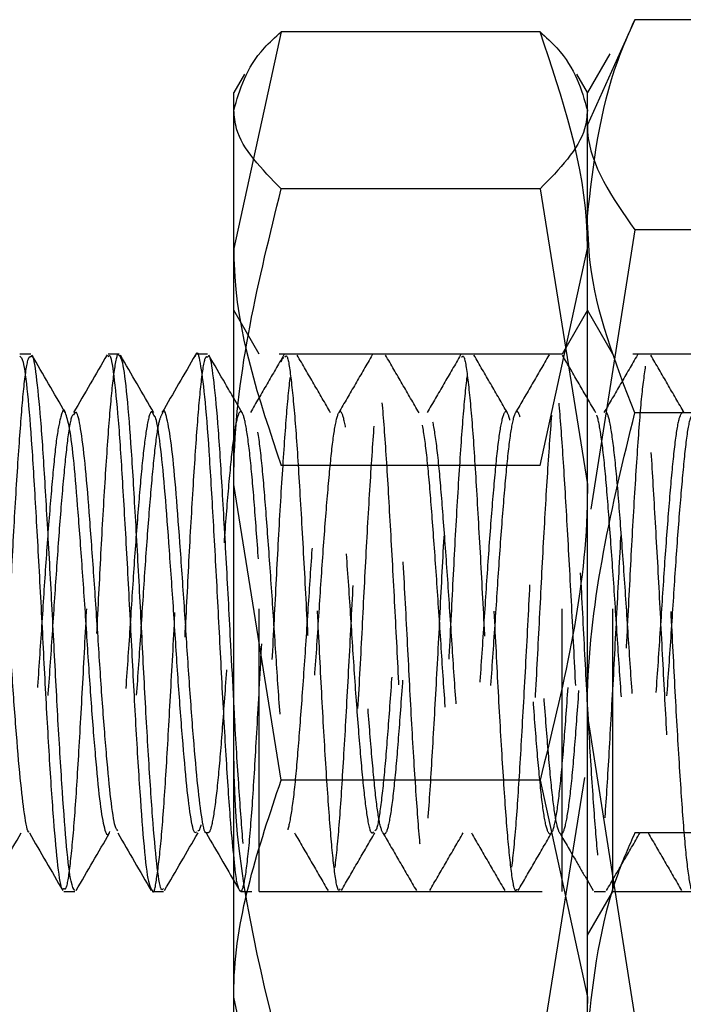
# Model space of a CAD drawing. Header units: inches. Extents: x 1772 to 2706, y -534 to -52.
# Tile 129 of 256: x 1873.303 to 1873.537, y -441.461 to -441.113. Entities that reach past the tile are written whole.
import ezdxf

# ---------------------------------------------------------------- set-up
doc = ezdxf.new("R2010")
doc.units = ezdxf.units.IN
doc.header["$LTSCALE"] = 0.5
doc.header["$MEASUREMENT"] = 0
doc.linetypes.add('HIDDEN', pattern=[0.225, 0.15, -0.075])
doc.layers.add('SID-M-H', color=4, linetype='HIDDEN')
doc.layers.add('SID-M-S', color=105, linetype='Continuous')

msp = doc.modelspace()

# ---------------------------------------------------------------- linework, layer by layer
at = {"layer": 'SID-M-H'}
for p, q in [((1873.39515, -441.117), (1873.37841, -441.1937)), ((1873.51402, -441.12636), (1873.50341, -441.1499)), ((1873.50341, -441.14194), (1873.50341, -441.13852)), ((1873.50341, -441.18225), (1873.50341, -441.14481)), ((1873.52015, -441.18705), (1873.50341, -441.29368)), ((1873.61166, -441.18705), (1873.52015, -441.18705)), ((1873.48666, -441.2704), (1873.50341, -441.1937)), ((1873.38736, -441.23102), (1873.37841, -441.21552)), ((1873.50341, -441.21552), (1873.49446, -441.23102)), ((1873.51236, -441.23102), (1873.50341, -441.21552)), ((1873.38736, -441.42102), (1873.38736, -441.23102)), ((1873.49446, -441.23102), (1873.38736, -441.23102)), ((1873.49446, -441.42102), (1873.49446, -441.23102)), ((1873.51236, -441.42102), (1873.51236, -441.23102)), ((1873.61946, -441.23102), (1873.51236, -441.23102)), ((1873.38138, -441.25176), (1873.37841, -441.24663)), ((1873.48666, -441.2704), (1873.39515, -441.2704)), ((1873.48666, -441.47942), (1873.50341, -441.37491)), ((1873.52173, -441.40031), (1873.52015, -441.40031)), ((1873.58441, -441.40031), (1873.52193, -441.40031)), ((1873.38004, -441.42001), (1873.38046, -441.42073)), ((1873.38084, -441.42102), (1873.38476, -441.42102)), ((1873.38736, -441.42102), (1873.49446, -441.42102)), ((1873.50341, -441.43652), (1873.51236, -441.42102)), ((1873.50584, -441.42102), (1873.50975, -441.42102)), ((1873.51236, -441.42102), (1873.61946, -441.42102))]:
    msp.add_line(p, q, dxfattribs=at)
for points, knots in [([(1873.50341, -441.1937), (1873.50339, -441.19189), (1873.50315, -441.16599), (1873.49461, -441.1406), (1873.48666, -441.117)], [0, 0, 0, 0, 0.070198, 1, 1, 1, 1]), ([(1873.50341, -441.1499), (1873.50342, -441.15079), (1873.50366, -441.16333), (1873.51221, -441.17562), (1873.52015, -441.18705)], [0, 0, 0, 0, 0.070198, 1, 1, 1, 1]), ([(1873.37841, -441.1937), (1873.37842, -441.19552), (1873.37866, -441.22142), (1873.38721, -441.2468), (1873.39515, -441.2704)], [0, 0, 0, 0, 0.070198, 1, 1, 1, 1]), ([(1873.33788, -441.23153), (1873.33781, -441.23137), (1873.33725, -441.22997), (1873.33609, -441.2359), (1873.3346, -441.2495), (1873.33309, -441.27107), (1873.3315, -441.29752), (1873.33006, -441.32677), (1873.32847, -441.35584), (1873.32695, -441.38223), (1873.32547, -441.40314), (1873.32397, -441.41684), (1873.32308, -441.41905), (1873.32268, -441.42002)], [0, 0, 0, 0, 0.0135796, 0.1150628, 0.215037, 0.315287, 0.4166875, 0.5158764, 0.6172224, 0.7176102, 0.817453, 0.9189678, 1, 1, 1, 1]), ([(1873.541, -441.42032), (1873.5409, -441.42053), (1873.54031, -441.42185), (1873.53911, -441.41551), (1873.53764, -441.40132), (1873.53611, -441.37937), (1873.53453, -441.35265), (1873.53309, -441.32333), (1873.53149, -441.29435), (1873.52999, -441.26833), (1873.52849, -441.24742), (1873.52688, -441.23495), (1873.52593, -441.22965), (1873.5254, -441.23112), (1873.52539, -441.23117)], [0, 0, 0, 0, 0.019637, 0.1183848, 0.2154171, 0.3131336, 0.4116648, 0.508141, 0.6067916, 0.7042065, 0.8015261, 0.9002047, 0.9966924, 1, 1, 1, 1]), ([(1873.30663, -441.23201), (1873.30629, -441.23201), (1873.30544, -441.23199), (1873.30402, -441.24214), (1873.30259, -441.26012), (1873.30099, -441.28453), (1873.29949, -441.31281), (1873.29799, -441.34235), (1873.29639, -441.37023), (1873.29495, -441.39425), (1873.29336, -441.41118), (1873.2922, -441.41992), (1873.29156, -441.4198), (1873.29142, -441.41978)], [0, 0, 0, 0, 0.067203, 0.168453, 0.267634, 0.369064, 0.469122, 0.569239, 0.670652, 0.769826, 0.871102, 0.971566, 1, 1, 1, 1]), ([(1873.31834, -441.41994), (1873.31862, -441.42009), (1873.31941, -441.4205), (1873.32071, -441.41135), (1873.3223, -441.3942), (1873.32373, -441.37024), (1873.32533, -441.34234), (1873.32683, -441.31281), (1873.32833, -441.28454), (1873.32993, -441.26009), (1873.33137, -441.24226), (1873.33265, -441.23263), (1873.33337, -441.23245), (1873.33357, -441.2324)], [0, 0, 0, 0, 0.056441, 0.156701, 0.257771, 0.356743, 0.45795, 0.557864, 0.657718, 0.758943, 0.857922, 0.958966, 1, 1, 1, 1]), ([(1873.3496, -441.42062), (1873.34965, -441.42075), (1873.35022, -441.42219), (1873.3512, -441.41654), (1873.35282, -441.40346), (1873.3543, -441.38215), (1873.35582, -441.35586), (1873.35741, -441.32676), (1873.35884, -441.29754), (1873.36044, -441.271), (1873.36195, -441.24978), (1873.36338, -441.23545), (1873.36437, -441.23297), (1873.36483, -441.2318)], [0, 0, 0, 0, 0.009906, 0.108936, 0.210217, 0.309831, 0.409988, 0.511101, 0.610062, 0.711229, 0.811249, 0.910993, 1, 1, 1, 1]), ([(1873.36912, -441.23208), (1873.36882, -441.23199), (1873.368, -441.23174), (1873.36661, -441.24135), (1873.36517, -441.2589), (1873.36358, -441.28303), (1873.36207, -441.31115), (1873.36058, -441.34069), (1873.35898, -441.36873), (1873.35754, -441.39303), (1873.35596, -441.41044), (1873.35476, -441.41962), (1873.35409, -441.41967), (1873.35392, -441.41969)], [0, 0, 0, 0, 0.0614251, 0.1627677, 0.2619386, 0.3633092, 0.4635763, 0.5635003, 0.6649746, 0.7641879, 0.865372, 0.9660151, 1, 1, 1, 1]), ([(1873.416, -441.42007), (1873.41584, -441.42034), (1873.41519, -441.42146), (1873.41393, -441.41432), (1873.41248, -441.39915), (1873.41093, -441.37656), (1873.40936, -441.3494), (1873.40792, -441.31997), (1873.40631, -441.29122), (1873.40483, -441.26563), (1873.40331, -441.24569), (1873.40172, -441.23331), (1873.40028, -441.22956), (1873.39869, -441.23481), (1873.39718, -441.24863), (1873.39569, -441.26967), (1873.39409, -441.29592), (1873.39265, -441.32508), (1873.39106, -441.35425), (1873.38953, -441.38082), (1873.38806, -441.40229), (1873.38645, -441.41656), (1873.38501, -441.42242), (1873.38344, -441.41927), (1873.38189, -441.40741), (1873.38044, -441.38777), (1873.3792, -441.36886), (1873.37855, -441.35649), (1873.37841, -441.35373)], [0, 0, 0, 0, 0.012802, 0.053872, 0.094101, 0.134864, 0.175747, 0.215894, 0.25695, 0.297299, 0.337921, 0.378891, 0.419003, 0.460017, 0.500526, 0.540983, 0.582013, 0.622131, 0.663077, 0.703745, 0.744053, 0.785116, 0.825282, 0.866133, 0.906934, 0.947134, 0.988203, 1, 1, 1, 1]), ([(1873.37841, -441.40941), (1873.37851, -441.4105), (1873.37911, -441.41713), (1873.3803, -441.42147), (1873.38176, -441.42087), (1873.3833, -441.41079), (1873.38488, -441.39294), (1873.38632, -441.36876), (1873.38792, -441.34069), (1873.38941, -441.31115), (1873.39092, -441.28304), (1873.39252, -441.25886), (1873.39395, -441.24148), (1873.39521, -441.23233), (1873.3959, -441.23234), (1873.39607, -441.23234)], [0, 0, 0, 0, 0.017331, 0.104771, 0.190525, 0.277193, 0.364327, 0.449764, 0.537148, 0.623197, 0.709541, 0.796836, 0.882236, 0.969506, 1, 1, 1, 1]), ([(1873.39609, -441.23131), (1873.39411, -441.23472), (1873.39017, -441.24152), (1873.38622, -441.24832), (1873.38425, -441.25171)], [0, 0, 0, 0, 0.501297, 1, 1, 1, 1]), ([(1873.39647, -441.23208), (1873.39667, -441.23181), (1873.39737, -441.23085), (1873.39854, -441.23849), (1873.40015, -441.25415), (1873.40159, -441.27715), (1873.40317, -441.30451), (1873.40471, -441.33396), (1873.40617, -441.36268), (1873.40778, -441.38788), (1873.40923, -441.40738), (1873.41079, -441.41928), (1873.41235, -441.42241), (1873.4138, -441.41656), (1873.41541, -441.40229), (1873.41688, -441.38082), (1873.41841, -441.35425), (1873.41999, -441.32508), (1873.42143, -441.29592), (1873.42303, -441.26967), (1873.42453, -441.24863), (1873.42603, -441.23481), (1873.42763, -441.22956), (1873.42906, -441.23331), (1873.43065, -441.24569), (1873.43218, -441.26563), (1873.43365, -441.29121), (1873.43526, -441.31997), (1873.4367, -441.34939), (1873.43827, -441.37658), (1873.43982, -441.39904), (1873.44128, -441.41471), (1873.44289, -441.42205), (1873.44434, -441.42043), (1873.44589, -441.41001), (1873.44746, -441.39171), (1873.44891, -441.36724), (1873.45051, -441.33903), (1873.45199, -441.30949), (1873.45351, -441.28155), (1873.4551, -441.25765), (1873.45654, -441.24073), (1873.45777, -441.23203), (1873.45843, -441.23221), (1873.45858, -441.23224)], [0, 0, 0, 0, 0.009522, 0.033958, 0.058794, 0.083077, 0.107828, 0.132471, 0.156828, 0.181677, 0.206, 0.230686, 0.255403, 0.279706, 0.304551, 0.328939, 0.353545, 0.378319, 0.402593, 0.427418, 0.451896, 0.476406, 0.501222, 0.525491, 0.55028, 0.574858, 0.599271, 0.624112, 0.648403, 0.673139, 0.697803, 0.722143, 0.746992, 0.77133, 0.795997, 0.82073, 0.845023, 0.869864, 0.894274, 0.918856, 0.943643, 0.967913, 0.99273, 1, 1, 1, 1]), ([(1873.41263, -441.25176), (1873.41066, -441.24835), (1873.40671, -441.24156), (1873.40277, -441.23476), (1873.4008, -441.23137)], [0, 0, 0, 0, 0.500731, 1, 1, 1, 1]), ([(1873.42734, -441.23131), (1873.42536, -441.23472), (1873.42142, -441.24152), (1873.41747, -441.24832), (1873.4155, -441.25171)], [0, 0, 0, 0, 0.501233, 1, 1, 1, 1]), ([(1873.4785, -441.42018), (1873.47837, -441.42043), (1873.47775, -441.42166), (1873.47652, -441.41493), (1873.47506, -441.40025), (1873.47352, -441.37797), (1873.47194, -441.35103), (1873.4705, -441.32165), (1873.4689, -441.29278), (1873.46741, -441.26695), (1873.4659, -441.24663), (1873.4643, -441.23379), (1873.46287, -441.22953), (1873.46128, -441.23427), (1873.45976, -441.24764), (1873.45828, -441.26832), (1873.45667, -441.29433), (1873.45523, -441.32339), (1873.45366, -441.35265), (1873.45211, -441.37942), (1873.45065, -441.40124), (1873.44904, -441.41596), (1873.44759, -441.42232), (1873.44604, -441.4197), (1873.44447, -441.40828), (1873.44302, -441.38916), (1873.44142, -441.36423), (1873.43995, -441.33563), (1873.43841, -441.30616), (1873.43683, -441.27858), (1873.43539, -441.25538), (1873.43379, -441.23883), (1873.4323, -441.23042), (1873.43079, -441.23092), (1873.42919, -441.24032), (1873.42776, -441.25776), (1873.42617, -441.28152), (1873.42465, -441.30949), (1873.42317, -441.33903), (1873.42156, -441.36722), (1873.42012, -441.3918), (1873.41855, -441.40966), (1873.41731, -441.41932), (1873.41662, -441.41956), (1873.41642, -441.41962)], [0, 0, 0, 0, 0.006345, 0.031206, 0.055592, 0.08023, 0.105008, 0.129299, 0.154144, 0.178614, 0.20316, 0.227982, 0.252264, 0.277076, 0.301648, 0.326094, 0.350944, 0.375242, 0.400005, 0.424666, 0.449033, 0.473896, 0.498235, 0.522933, 0.547666, 0.57198, 0.596839, 0.621245, 0.645861, 0.670651, 0.694937, 0.719775, 0.744272, 0.768791, 0.793622, 0.817906, 0.842707, 0.867303, 0.891726, 0.916582, 0.940888, 0.965635, 0.990316, 1, 1, 1, 1]), ([(1873.44388, -441.25176), (1873.44191, -441.24835), (1873.43796, -441.24156), (1873.43402, -441.23476), (1873.43205, -441.23137)], [0, 0, 0, 0, 0.500673, 1, 1, 1, 1]), ([(1873.45859, -441.23131), (1873.45661, -441.23472), (1873.45267, -441.24152), (1873.44872, -441.24832), (1873.44675, -441.25171)], [0, 0, 0, 0, 0.5011686, 1, 1, 1, 1]), ([(1873.45897, -441.23212), (1873.45919, -441.23187), (1873.45992, -441.23106), (1873.46113, -441.23915), (1873.46274, -441.25529), (1873.46417, -441.27861), (1873.46576, -441.30615), (1873.46729, -441.33563), (1873.46876, -441.36423), (1873.47037, -441.38916), (1873.47181, -441.40828), (1873.47338, -441.4197), (1873.47493, -441.42232), (1873.47639, -441.41596), (1873.478, -441.40124), (1873.47946, -441.37942), (1873.481, -441.35265), (1873.48258, -441.32339), (1873.48402, -441.29433), (1873.48562, -441.26832), (1873.4871, -441.24764), (1873.48862, -441.23427), (1873.49021, -441.22953), (1873.49165, -441.23379), (1873.49324, -441.24663), (1873.49475, -441.26695), (1873.49624, -441.29278), (1873.49785, -441.32165), (1873.49928, -441.35102), (1873.50086, -441.378), (1873.5024, -441.40013), (1873.50387, -441.41536), (1873.50548, -441.4222), (1873.50692, -441.42007), (1873.50849, -441.40917), (1873.51005, -441.39046), (1873.51149, -441.36572), (1873.5131, -441.33736), (1873.51457, -441.30784), (1873.51611, -441.28004), (1873.51769, -441.25658), (1873.51912, -441.23956), (1873.52073, -441.23065), (1873.52222, -441.23066), (1873.52373, -441.23956), (1873.52532, -441.25654), (1873.52676, -441.28006), (1873.52835, -441.3078), (1873.52987, -441.33731), (1873.53135, -441.36575), (1873.53296, -441.39047), (1873.53439, -441.40895), (1873.53584, -441.41975), (1873.53672, -441.42003), (1873.5371, -441.42015)], [0, 0, 0, 0, 0.008656, 0.028118, 0.047852, 0.067147, 0.086843, 0.1064, 0.125791, 0.145541, 0.164858, 0.184509, 0.204131, 0.223468, 0.243222, 0.262581, 0.282174, 0.301848, 0.321152, 0.340896, 0.360318, 0.379841, 0.399553, 0.418845, 0.438566, 0.458068, 0.47751, 0.497249, 0.516548, 0.536233, 0.555808, 0.575183, 0.594935, 0.614262, 0.633899, 0.653535, 0.672862, 0.692614, 0.711988, 0.731564, 0.751249, 0.770549, 0.790288, 0.809729, 0.829231, 0.848952, 0.868244, 0.887957, 0.907479, 0.926901, 0.946645, 0.965949, 0.985623, 1, 1, 1, 1]), ([(1873.47513, -441.25176), (1873.47316, -441.24835), (1873.46921, -441.24156), (1873.46527, -441.23476), (1873.4633, -441.23137)], [0, 0, 0, 0, 0.5006144, 1, 1, 1, 1]), ([(1873.48984, -441.23131), (1873.48786, -441.23472), (1873.48392, -441.24152), (1873.47997, -441.24832), (1873.478, -441.25171)], [0, 0, 0, 0, 0.501105, 1, 1, 1, 1]), ([(1873.52388, -441.23523), (1873.52336, -441.23893), (1873.52234, -441.24629), (1873.52087, -441.26709), (1873.51926, -441.29272), (1873.51781, -441.32172), (1873.51625, -441.35103), (1873.51469, -441.37801), (1873.51324, -441.40018), (1873.51163, -441.41534), (1873.51017, -441.4222), (1873.50863, -441.42008), (1873.50705, -441.40914), (1873.50561, -441.39042), (1873.50401, -441.36576), (1873.50252, -441.3373), (1873.50101, -441.3078), (1873.49942, -441.28006), (1873.49798, -441.25654), (1873.49638, -441.23956), (1873.49487, -441.23066), (1873.49338, -441.23065), (1873.49178, -441.23956), (1873.49034, -441.25658), (1873.48876, -441.28004), (1873.48723, -441.30784), (1873.48576, -441.33737), (1873.48415, -441.3657), (1873.4827, -441.39055), (1873.48114, -441.40886), (1873.47986, -441.419), (1873.47914, -441.41945), (1873.47892, -441.41959)], [0, 0, 0, 0, 0.033985, 0.067679, 0.101999, 0.135567, 0.169714, 0.203811, 0.237413, 0.271739, 0.305381, 0.339427, 0.373614, 0.40716, 0.441468, 0.475219, 0.509142, 0.543397, 0.576921, 0.61119, 0.645079, 0.678862, 0.713163, 0.746699, 0.780906, 0.814923, 0.848589, 0.882912, 0.916497, 0.950619, 0.984742, 1, 1, 1, 1]), ([(1873.50638, -441.25176), (1873.50441, -441.24835), (1873.50046, -441.24156), (1873.49652, -441.23476), (1873.49455, -441.23137)], [0, 0, 0, 0, 0.500556, 1, 1, 1, 1]), ([(1873.52109, -441.23131), (1873.51911, -441.23472), (1873.51517, -441.24152), (1873.51122, -441.24832), (1873.50925, -441.25171)], [0, 0, 0, 0, 0.50104, 1, 1, 1, 1]), ([(1873.53763, -441.25176), (1873.53566, -441.24836), (1873.53171, -441.24156), (1873.52777, -441.23476), (1873.5258, -441.23137)], [0, 0, 0, 0, 0.500498, 1, 1, 1, 1]), ([(1873.31887, -441.25176), (1873.31886, -441.25175), (1873.31836, -441.2498), (1873.31733, -441.25225), (1873.31574, -441.25975), (1873.31431, -441.27429), (1873.31271, -441.29338), (1873.31121, -441.31564), (1873.30971, -441.33886), (1873.30811, -441.36078), (1873.30667, -441.37968), (1873.30508, -441.39295), (1873.30396, -441.39976), (1873.30334, -441.39972), (1873.30324, -441.39971)], [0, 0, 0, 0, 0.000983, 0.098781, 0.197297, 0.293793, 0.392485, 0.489837, 0.587247, 0.685922, 0.782411, 0.880953, 0.978701, 1, 1, 1, 1]), ([(1873.3501, -441.25256), (1873.34987, -441.25202), (1873.34914, -441.25031), (1873.34781, -441.25497), (1873.34632, -441.2659), (1873.34481, -441.2828), (1873.34322, -441.30361), (1873.34178, -441.32661), (1873.34019, -441.34947), (1873.33867, -441.37023), (1873.33719, -441.38665), (1873.33571, -441.39731), (1873.33484, -441.39902), (1873.33447, -441.39976)], [0, 0, 0, 0, 0.045862, 0.144459, 0.241585, 0.338981, 0.437498, 0.533858, 0.632322, 0.729852, 0.82685, 0.925478, 1, 1, 1, 1]), ([(1873.42772, -441.39998), (1873.42756, -441.40019), (1873.4269, -441.40106), (1873.42565, -441.39546), (1873.4242, -441.38352), (1873.42265, -441.36576), (1873.42108, -441.3444), (1873.41963, -441.32126), (1873.41803, -441.29865), (1873.41655, -441.27853), (1873.41503, -441.26285), (1873.41344, -441.25312), (1873.412, -441.25017), (1873.4104, -441.2543), (1873.4089, -441.26516), (1873.4074, -441.28171), (1873.4058, -441.30235), (1873.40437, -441.32528), (1873.40278, -441.34822), (1873.40125, -441.36911), (1873.39978, -441.38599), (1873.39817, -441.39721), (1873.39673, -441.40182), (1873.39516, -441.39935), (1873.39361, -441.39), (1873.39215, -441.37466), (1873.39055, -441.35485), (1873.38908, -441.33226), (1873.38754, -441.30911), (1873.38597, -441.28757), (1873.38452, -441.26958), (1873.38292, -441.25691), (1873.38144, -441.25068), (1873.37992, -441.25147), (1873.37833, -441.25925), (1873.37689, -441.27329), (1873.3753, -441.2922), (1873.37379, -441.31433), (1873.3723, -441.33756), (1873.37069, -441.3596), (1873.36926, -441.37872), (1873.36768, -441.39237), (1873.36651, -441.39952), (1873.36587, -441.3996), (1873.36573, -441.39962)], [0, 0, 0, 0, 0.007716, 0.03262, 0.057012, 0.081729, 0.106518, 0.13086, 0.155756, 0.18022, 0.204852, 0.229694, 0.254015, 0.278885, 0.303447, 0.327978, 0.352857, 0.377182, 0.40201, 0.426669, 0.451109, 0.476008, 0.500362, 0.525132, 0.549872, 0.574247, 0.59915, 0.623558, 0.648255, 0.673059, 0.697394, 0.722284, 0.746772, 0.771378, 0.796232, 0.820551, 0.845412, 0.870001, 0.894505, 0.919391, 0.943721, 0.968536, 0.993217, 1, 1, 1, 1]), ([(1873.54053, -441.25246), (1873.54018, -441.25293), (1873.53932, -441.25409), (1873.53796, -441.2638), (1873.53649, -441.27955), (1873.53488, -441.29987), (1873.53344, -441.32263), (1873.53187, -441.34569), (1873.53032, -441.3669), (1873.52887, -441.38434), (1873.52726, -441.39626), (1873.5258, -441.40165), (1873.52425, -441.39999), (1873.52268, -441.39138), (1873.52124, -441.37666), (1873.51963, -441.35727), (1873.51815, -441.33489), (1873.51663, -441.31169), (1873.51504, -441.28988), (1873.5136, -441.27138), (1873.51201, -441.25803), (1873.5105, -441.25104), (1873.50901, -441.25103), (1873.50741, -441.25803), (1873.50597, -441.27142), (1873.50439, -441.28987), (1873.50285, -441.31173), (1873.50138, -441.33494), (1873.49978, -441.35724), (1873.49833, -441.3767), (1873.49677, -441.3914), (1873.49521, -441.39997), (1873.49376, -441.40165), (1873.49215, -441.39628), (1873.49068, -441.3843), (1873.48915, -441.3669), (1873.48757, -441.34568), (1873.48613, -441.32258), (1873.48452, -441.29988), (1873.48304, -441.27957), (1873.48152, -441.26359), (1873.47993, -441.25349), (1873.47849, -441.25014), (1873.4769, -441.25387), (1873.47538, -441.26439), (1873.4739, -441.28065), (1873.4723, -441.3011), (1873.47086, -441.32396), (1873.46928, -441.34696), (1873.46774, -441.36801), (1873.46628, -441.38517), (1873.46467, -441.39675), (1873.46322, -441.40175), (1873.46166, -441.39968), (1873.46009, -441.3907), (1873.45865, -441.37567), (1873.45704, -441.35607), (1873.45557, -441.33358), (1873.45404, -441.3104), (1873.45246, -441.28872), (1873.45102, -441.27047), (1873.44942, -441.25746), (1873.44792, -441.25085), (1873.44642, -441.25124), (1873.44482, -441.25863), (1873.44338, -441.27235), (1873.4418, -441.29103), (1873.44027, -441.31303), (1873.43879, -441.33625), (1873.43719, -441.35844), (1873.43574, -441.37767), (1873.43417, -441.39206), (1873.43262, -441.40026), (1873.43117, -441.40154), (1873.42956, -441.39577), (1873.4281, -441.38344), (1873.42655, -441.36578), (1873.42498, -441.3444), (1873.42354, -441.32126), (1873.42193, -441.29865), (1873.42046, -441.27853), (1873.41893, -441.26285), (1873.41734, -441.25312), (1873.41591, -441.25017), (1873.41431, -441.2543), (1873.41281, -441.26517), (1873.41131, -441.28171), (1873.40971, -441.30235), (1873.40827, -441.32528), (1873.40669, -441.34822), (1873.40516, -441.36911), (1873.40369, -441.38599), (1873.40208, -441.39721), (1873.40063, -441.40182), (1873.39907, -441.39935), (1873.39751, -441.39), (1873.39606, -441.37466), (1873.39445, -441.35485), (1873.39299, -441.33226), (1873.39145, -441.30911), (1873.38987, -441.28757), (1873.38843, -441.26958), (1873.38683, -441.25691), (1873.38534, -441.25068), (1873.38383, -441.25147), (1873.38223, -441.25925), (1873.3808, -441.27329), (1873.3792, -441.2922), (1873.37769, -441.31433), (1873.3762, -441.33755), (1873.3746, -441.35962), (1873.37316, -441.37866), (1873.37158, -441.39261), (1873.37007, -441.40076), (1873.3691, -441.40039), (1873.36862, -441.4002)], [0, 0, 0, 0, 0.005874, 0.014762, 0.023574, 0.03255, 0.041329, 0.050259, 0.059176, 0.067964, 0.076941, 0.085739, 0.094643, 0.103585, 0.112357, 0.12133, 0.130157, 0.139028, 0.147987, 0.156754, 0.165717, 0.174579, 0.183415, 0.192385, 0.201156, 0.210102, 0.218998, 0.227803, 0.23678, 0.245562, 0.254486, 0.263411, 0.272193, 0.28117, 0.289975, 0.298871, 0.307817, 0.316588, 0.325558, 0.334394, 0.343256, 0.352219, 0.360986, 0.369945, 0.378817, 0.387643, 0.396616, 0.405389, 0.41433, 0.423234, 0.432032, 0.441009, 0.449797, 0.458714, 0.467645, 0.476423, 0.485399, 0.494211, 0.503099, 0.51205, 0.520818, 0.529787, 0.538631, 0.547484, 0.55645, 0.565218, 0.574172, 0.583053, 0.591871, 0.600846, 0.609622, 0.618557, 0.627469, 0.636261, 0.645238, 0.654031, 0.662942, 0.671878, 0.680653, 0.689628, 0.698447, 0.707326, 0.716282, 0.725049, 0.734015, 0.742869, 0.751712, 0.760681, 0.76945, 0.7784, 0.78729, 0.7961, 0.805076, 0.813855, 0.822785, 0.831703, 0.84049, 0.849467, 0.858266, 0.867169, 0.876111, 0.884883, 0.893856, 0.902684, 0.911554, 0.920514, 0.929281, 0.938243, 0.947107, 0.955941, 0.964912, 0.973682, 0.982628, 0.991525, 1, 1, 1, 1]), ([(1873.5371, -441.25143), (1873.5366, -441.25203), (1873.53558, -441.25325), (1873.53406, -441.26372), (1873.53259, -441.27957), (1873.53098, -441.29986), (1873.52953, -441.32263), (1873.52797, -441.34569), (1873.52641, -441.3669), (1873.52496, -441.38433), (1873.52335, -441.39626), (1873.52189, -441.40165), (1873.52035, -441.39999), (1873.51877, -441.39138), (1873.51733, -441.37666), (1873.51573, -441.35727), (1873.51424, -441.33489), (1873.51272, -441.31169), (1873.51113, -441.28988), (1873.5097, -441.27138), (1873.5081, -441.25803), (1873.50659, -441.25104), (1873.5051, -441.25103), (1873.5035, -441.25803), (1873.50206, -441.27142), (1873.50048, -441.28986), (1873.49894, -441.31173), (1873.49748, -441.33494), (1873.49587, -441.35724), (1873.49442, -441.3767), (1873.49286, -441.3914), (1873.4913, -441.39997), (1873.48985, -441.40165), (1873.48824, -441.39628), (1873.48678, -441.3843), (1873.48524, -441.3669), (1873.48366, -441.34568), (1873.48222, -441.32258), (1873.48062, -441.29988), (1873.47913, -441.27957), (1873.47762, -441.26359), (1873.47602, -441.25349), (1873.47459, -441.25014), (1873.473, -441.25387), (1873.47148, -441.26439), (1873.47, -441.28065), (1873.46839, -441.3011), (1873.46695, -441.32396), (1873.46538, -441.34696), (1873.46383, -441.36801), (1873.46237, -441.38517), (1873.46076, -441.39675), (1873.45931, -441.40175), (1873.45775, -441.39968), (1873.45619, -441.3907), (1873.45474, -441.37567), (1873.45313, -441.35607), (1873.45166, -441.33358), (1873.45013, -441.3104), (1873.44855, -441.28872), (1873.44711, -441.27047), (1873.44551, -441.25746), (1873.44401, -441.25085), (1873.44251, -441.25124), (1873.44091, -441.25863), (1873.43948, -441.27235), (1873.43789, -441.29103), (1873.43636, -441.31303), (1873.43489, -441.33625), (1873.43328, -441.35841), (1873.43184, -441.37775), (1873.43027, -441.39176), (1873.42906, -441.39927), (1873.4284, -441.39949), (1873.42823, -441.39955)], [0, 0, 0, 0, 0.013659, 0.027696, 0.041612, 0.055787, 0.069651, 0.083755, 0.097838, 0.111716, 0.125894, 0.139788, 0.15385, 0.167971, 0.181825, 0.195996, 0.209936, 0.223946, 0.238095, 0.251941, 0.266095, 0.280092, 0.294045, 0.308212, 0.322063, 0.336192, 0.350241, 0.364146, 0.378323, 0.392194, 0.406287, 0.420381, 0.434252, 0.448428, 0.462333, 0.476383, 0.490512, 0.504362, 0.51853, 0.532483, 0.546479, 0.560634, 0.574479, 0.588628, 0.602639, 0.616578, 0.630749, 0.644604, 0.658724, 0.672786, 0.686681, 0.700858, 0.714737, 0.72882, 0.742923, 0.756787, 0.770963, 0.784879, 0.798915, 0.813052, 0.8269, 0.841063, 0.855031, 0.869013, 0.883172, 0.897019, 0.911161, 0.925186, 0.939112, 0.953286, 0.967145, 0.981257, 0.99533, 1, 1, 1, 1]), ([(1873.32175, -441.25248), (1873.32158, -441.25253), (1873.32089, -441.25271), (1873.31965, -441.26019), (1873.31821, -441.27417), (1873.31661, -441.29341), (1873.31511, -441.31563), (1873.31361, -441.33886), (1873.31201, -441.3608), (1873.31058, -441.37961), (1873.30899, -441.39321), (1873.30752, -441.4009), (1873.30657, -441.40031), (1873.30612, -441.40003)], [0, 0, 0, 0, 0.0334815, 0.131889, 0.2282795, 0.3268636, 0.4241093, 0.521413, 0.6199802, 0.7163637, 0.8147971, 0.9124385, 1, 1, 1, 1]), ([(1873.35304, -441.25214), (1873.3526, -441.25302), (1873.35164, -441.25495), (1873.35023, -441.26608), (1873.34872, -441.28275), (1873.34712, -441.30362), (1873.34569, -441.3266), (1873.3441, -441.34948), (1873.34258, -441.37017), (1873.3411, -441.38686), (1873.33949, -441.39739), (1873.33834, -441.40178), (1873.33761, -441.40003), (1873.33739, -441.39952)], [0, 0, 0, 0, 0.082012, 0.179137, 0.276531, 0.375047, 0.471407, 0.569869, 0.667398, 0.764395, 0.863022, 0.959449, 1, 1, 1, 1]), ([(1873.37841, -441.37491), (1873.37842, -441.37739), (1873.37866, -441.41268), (1873.38721, -441.44726), (1873.39515, -441.47942)], [0, 0, 0, 0, 0.070198, 1, 1, 1, 1]), ([(1873.39988, -441.40034), (1873.40185, -441.40373), (1873.40579, -441.41053), (1873.40974, -441.41732), (1873.41171, -441.42073)], [0, 0, 0, 0, 0.498767, 1, 1, 1, 1]), ([(1873.41643, -441.42068), (1873.4184, -441.41728), (1873.42234, -441.41048), (1873.42628, -441.40369), (1873.42826, -441.40029)], [0, 0, 0, 0, 0.499327, 1, 1, 1, 1]), ([(1873.43113, -441.40034), (1873.4331, -441.40373), (1873.43704, -441.41053), (1873.44099, -441.41732), (1873.44296, -441.42073)], [0, 0, 0, 0, 0.498831, 1, 1, 1, 1]), ([(1873.44768, -441.42068), (1873.44965, -441.41728), (1873.45359, -441.41048), (1873.45753, -441.40369), (1873.45951, -441.40029)], [0, 0, 0, 0, 0.499386, 1, 1, 1, 1]), ([(1873.46238, -441.40034), (1873.46435, -441.40373), (1873.4683, -441.41053), (1873.47224, -441.41732), (1873.47421, -441.42073)], [0, 0, 0, 0, 0.498896, 1, 1, 1, 1]), ([(1873.47893, -441.42068), (1873.4809, -441.41728), (1873.48484, -441.41048), (1873.48878, -441.40369), (1873.49076, -441.40029)], [0, 0, 0, 0, 0.499444, 1, 1, 1, 1]), ([(1873.49363, -441.40034), (1873.4956, -441.40373), (1873.49886, -441.40934), (1873.50212, -441.41496), (1873.50341, -441.41718)], [0, 0, 0, 0, 0.604015, 1, 1, 1, 1]), ([(1873.52015, -441.40031), (1873.51807, -441.40508), (1873.50819, -441.42771), (1873.50552, -441.45124), (1873.50341, -441.4698)], [0, 0, 0, 0, 0.211001, 1, 1, 1, 1]), ([(1873.51018, -441.42068), (1873.51215, -441.41728), (1873.51609, -441.41048), (1873.52003, -441.40369), (1873.52201, -441.40029)], [0, 0, 0, 0, 0.499502, 1, 1, 1, 1]), ([(1873.52488, -441.40034), (1873.52685, -441.40373), (1873.5308, -441.41053), (1873.53474, -441.41732), (1873.53671, -441.42073)], [0, 0, 0, 0, 0.499024, 1, 1, 1, 1])]:
    msp.add_open_spline(points, degree=3, knots=knots, dxfattribs=at)
at = {"layer": 'SID-M-S'}
for p, q in [((1873.52015, -441.11276), (1873.51402, -441.12636)), ((1873.61166, -441.11276), (1873.52015, -441.11276)), ((1873.48666, -441.117), (1873.39515, -441.117)), ((1873.51133, -441.1248), (1873.50341, -441.13852)), ((1873.38217, -441.13201), (1873.37841, -441.13852)), ((1873.50341, -441.13852), (1873.49965, -441.13201)), ((1873.37841, -441.51352), (1873.37841, -441.13852)), ((1873.50341, -441.51352), (1873.50341, -441.13852)), ((1873.48666, -441.17262), (1873.39515, -441.17262)), ((1873.48666, -441.17262), (1873.50341, -441.27713)), ((1873.30663, -441.23102), (1873.30272, -441.23102)), ((1873.33788, -441.23102), (1873.33397, -441.23102)), ((1873.36912, -441.23102), (1873.36522, -441.23102)), ((1873.61166, -441.25173), (1873.52015, -441.25173)), ((1873.39515, -441.38164), (1873.37841, -441.27713)), ((1873.52015, -441.46499), (1873.50341, -441.35836)), ((1873.48666, -441.38164), (1873.39515, -441.38164)), ((1873.48666, -441.38164), (1873.50341, -441.45834)), ((1873.50341, -441.41718), (1873.50546, -441.42073)), ((1873.31834, -441.42102), (1873.32226, -441.42102)), ((1873.3496, -441.42102), (1873.3535, -441.42102)), ((1873.39515, -441.53504), (1873.37841, -441.45834))]:
    msp.add_line(p, q, dxfattribs=at)
for points, knots in [([(1873.50341, -441.18225), (1873.50552, -441.16369), (1873.50819, -441.14016), (1873.51807, -441.11753), (1873.52015, -441.11276)], [0, 0, 0, 0, 0.788999, 1, 1, 1, 1]), ([(1873.37841, -441.14481), (1873.38052, -441.13739), (1873.38319, -441.12797), (1873.39307, -441.11892), (1873.39515, -441.117)], [0, 0, 0, 0, 0.788999, 1, 1, 1, 1]), ([(1873.48666, -441.117), (1873.48874, -441.11892), (1873.49862, -441.12797), (1873.5013, -441.13739), (1873.50341, -441.14481)], [0, 0, 0, 0, 0.211001, 1, 1, 1, 1]), ([(1873.39515, -441.17262), (1873.3883, -441.16558), (1873.37939, -441.15641), (1873.37859, -441.147), (1873.37841, -441.14481)], [0, 0, 0, 0, 0.7681507, 1, 1, 1, 1]), ([(1873.50341, -441.14481), (1873.50322, -441.147), (1873.50242, -441.15641), (1873.49351, -441.16558), (1873.48666, -441.17262)], [0, 0, 0, 0, 0.2318493, 1, 1, 1, 1]), ([(1873.37841, -441.27713), (1873.37842, -441.27465), (1873.37866, -441.23936), (1873.38721, -441.20478), (1873.39515, -441.17262)], [0, 0, 0, 0, 0.070198, 1, 1, 1, 1]), ([(1873.52015, -441.25173), (1873.5133, -441.23413), (1873.50439, -441.21121), (1873.50359, -441.1877), (1873.50341, -441.18225)], [0, 0, 0, 0, 0.7681507, 1, 1, 1, 1]), ([(1873.36483, -441.2318), (1873.3649, -441.23155), (1873.36548, -441.22929), (1873.36647, -441.23341), (1873.36806, -441.24462), (1873.3696, -441.26437), (1873.37106, -441.28965), (1873.37267, -441.31828), (1873.37412, -441.34779), (1873.37568, -441.375), (1873.37713, -441.39691), (1873.37802, -441.40559), (1873.37841, -441.40941)], [0, 0, 0, 0, 0.01371, 0.124568, 0.237656, 0.350086, 0.461392, 0.574853, 0.685864, 0.798675, 0.911461, 1, 1, 1, 1]), ([(1873.30272, -441.2317), (1873.30311, -441.23198), (1873.304, -441.2326), (1873.30547, -441.24404), (1873.30702, -441.263), (1873.30847, -441.28812), (1873.31008, -441.31661), (1873.31154, -441.34612), (1873.31309, -441.37368), (1873.31466, -441.39689), (1873.3161, -441.41301), (1873.31741, -441.42103), (1873.31813, -441.42019), (1873.31834, -441.41994)], [0, 0, 0, 0, 0.077787, 0.17611, 0.274126, 0.370878, 0.469643, 0.566366, 0.664418, 0.762713, 0.859271, 0.958007, 1, 1, 1, 1]), ([(1873.32226, -441.42062), (1873.32179, -441.42007), (1873.32081, -441.41891), (1873.3193, -441.40633), (1873.31785, -441.38662), (1873.31624, -441.36111), (1873.31478, -441.33228), (1873.31323, -441.30288), (1873.31166, -441.27571), (1873.31022, -441.25302), (1873.30861, -441.23784), (1873.30747, -441.23064), (1873.3068, -441.23174), (1873.30663, -441.23201)], [0, 0, 0, 0, 0.088704, 0.186681, 0.283472, 0.382241, 0.478938, 0.577036, 0.675301, 0.771884, 0.870633, 0.967597, 1, 1, 1, 1]), ([(1873.31888, -441.25176), (1873.31691, -441.24835), (1873.31296, -441.24156), (1873.30902, -441.23476), (1873.30705, -441.23137)], [0, 0, 0, 0, 0.500905, 1, 1, 1, 1]), ([(1873.33359, -441.23131), (1873.33161, -441.23472), (1873.32767, -441.24152), (1873.32372, -441.24832), (1873.32175, -441.25171)], [0, 0, 0, 0, 0.501426, 1, 1, 1, 1]), ([(1873.33397, -441.23201), (1873.33414, -441.23174), (1873.33482, -441.23064), (1873.33595, -441.23784), (1873.33756, -441.25302), (1873.33901, -441.27571), (1873.34057, -441.30288), (1873.34213, -441.33228), (1873.34358, -441.36111), (1873.34519, -441.38662), (1873.34665, -441.40633), (1873.34815, -441.41891), (1873.34913, -441.42007), (1873.3496, -441.42062)], [0, 0, 0, 0, 0.032402, 0.129365, 0.228115, 0.324698, 0.422962, 0.521061, 0.617758, 0.716527, 0.813317, 0.911294, 1, 1, 1, 1]), ([(1873.3535, -441.41999), (1873.35331, -441.42026), (1873.35263, -441.42125), (1873.35134, -441.41368), (1873.3499, -441.39803), (1873.34834, -441.37512), (1873.34678, -441.34776), (1873.34533, -441.31829), (1873.34372, -441.28967), (1873.34225, -441.26429), (1873.34071, -441.24492), (1873.33921, -441.23288), (1873.3383, -441.23196), (1873.33788, -441.23153)], [0, 0, 0, 0, 0.036385, 0.135146, 0.231787, 0.329958, 0.428152, 0.524777, 0.623536, 0.720418, 0.81828, 0.916714, 1, 1, 1, 1]), ([(1873.35013, -441.25176), (1873.34816, -441.24835), (1873.34421, -441.24156), (1873.34027, -441.23476), (1873.3383, -441.23137)], [0, 0, 0, 0, 0.500847, 1, 1, 1, 1]), ([(1873.36484, -441.23131), (1873.36286, -441.23472), (1873.35892, -441.24152), (1873.35497, -441.24832), (1873.353, -441.25171)], [0, 0, 0, 0, 0.501361, 1, 1, 1, 1]), ([(1873.37841, -441.35373), (1873.37806, -441.34719), (1873.37721, -441.33129), (1873.37582, -441.30446), (1873.37425, -441.27717), (1873.37281, -441.25415), (1873.3712, -441.23849), (1873.37003, -441.23085), (1873.36932, -441.23181), (1873.36912, -441.23208)], [0, 0, 0, 0, 0.115032, 0.279658, 0.445007, 0.607229, 0.773143, 0.936386, 1, 1, 1, 1]), ([(1873.37841, -441.24663), (1873.37742, -441.24494), (1873.37447, -441.23985), (1873.37152, -441.23476), (1873.36955, -441.23137)], [0, 0, 0, 0, 0.333136, 1, 1, 1, 1]), ([(1873.30612, -441.40003), (1873.30607, -441.40005), (1873.30552, -441.40033), (1873.30438, -441.39423), (1873.30294, -441.3818), (1873.30137, -441.36348), (1873.29982, -441.34183), (1873.29836, -441.31862), (1873.29675, -441.2962), (1873.2953, -441.27653), (1873.29375, -441.26131), (1873.29217, -441.25287), (1873.29118, -441.2499), (1873.2906, -441.2518), (1873.29054, -441.25199)], [0, 0, 0, 0, 0.009399, 0.108441, 0.205291, 0.303888, 0.402242, 0.499257, 0.598329, 0.695373, 0.79369, 0.892317, 0.98915, 1, 1, 1, 1]), ([(1873.36862, -441.4002), (1873.3686, -441.40022), (1873.36808, -441.40056), (1873.36697, -441.39474), (1873.36552, -441.3827), (1873.36396, -441.36462), (1873.3624, -441.34312), (1873.36095, -441.31994), (1873.35934, -441.29742), (1873.35788, -441.27754), (1873.35634, -441.26202), (1873.35476, -441.25317), (1873.35373, -441.24996), (1873.35313, -441.25186), (1873.35304, -441.25214)], [0, 0, 0, 0, 0.003628, 0.102686, 0.199611, 0.298075, 0.396562, 0.49347, 0.592526, 0.689694, 0.787847, 0.886575, 0.98335, 1, 1, 1, 1]), ([(1873.33447, -441.39976), (1873.33435, -441.40011), (1873.33375, -441.40204), (1873.33257, -441.39864), (1873.33103, -441.38937), (1873.32957, -441.37362), (1873.32796, -441.35363), (1873.3265, -441.33094), (1873.32495, -441.30784), (1873.32338, -441.28642), (1873.32194, -441.26879), (1873.32034, -441.25609), (1873.31935, -441.25319), (1873.31887, -441.25176)], [0, 0, 0, 0, 0.021968, 0.120509, 0.218663, 0.315625, 0.414576, 0.511444, 0.609721, 0.708164, 0.804918, 0.903849, 1, 1, 1, 1]), ([(1873.33739, -441.39952), (1873.33709, -441.39918), (1873.33627, -441.39826), (1873.33493, -441.38908), (1873.33347, -441.3737), (1873.33186, -441.35361), (1873.33041, -441.33095), (1873.32886, -441.30783), (1873.32729, -441.28645), (1873.32584, -441.26866), (1873.32423, -441.25655), (1873.32294, -441.25065), (1873.32209, -441.25196), (1873.32175, -441.25248)], [0, 0, 0, 0, 0.057718, 0.155605, 0.252303, 0.350984, 0.447588, 0.545597, 0.643772, 0.740263, 0.838924, 0.935795, 1, 1, 1, 1]), ([(1873.36521, -441.39992), (1873.36503, -441.40012), (1873.36434, -441.4009), (1873.36306, -441.39495), (1873.36162, -441.38264), (1873.36006, -441.36463), (1873.35849, -441.34312), (1873.35705, -441.31994), (1873.35544, -441.29744), (1873.35397, -441.27745), (1873.35243, -441.26235), (1873.3511, -441.25358), (1873.35035, -441.25282), (1873.3501, -441.25256)], [0, 0, 0, 0, 0.037337, 0.13947, 0.239403, 0.340924, 0.442468, 0.542385, 0.644516, 0.7447, 0.8459, 0.947693, 1, 1, 1, 1]), ([(1873.50341, -441.35836), (1873.50342, -441.35584), (1873.50366, -441.31983), (1873.51221, -441.28454), (1873.52015, -441.25173)], [0, 0, 0, 0, 0.070198, 1, 1, 1, 1]), ([(1873.50341, -441.27713), (1873.50339, -441.27961), (1873.50315, -441.3149), (1873.49461, -441.34948), (1873.48666, -441.38164)], [0, 0, 0, 0, 0.070198, 1, 1, 1, 1]), ([(1873.37841, -441.45834), (1873.37842, -441.45652), (1873.37866, -441.43062), (1873.38721, -441.40524), (1873.39515, -441.38164)], [0, 0, 0, 0, 0.070198, 1, 1, 1, 1]), ([(1873.29143, -441.42068), (1873.2934, -441.41728), (1873.29734, -441.41049), (1873.30128, -441.40369), (1873.30326, -441.40029)], [0, 0, 0, 0, 0.499095, 1, 1, 1, 1]), ([(1873.30613, -441.40034), (1873.3081, -441.40373), (1873.31204, -441.41053), (1873.31599, -441.41732), (1873.31796, -441.42073)], [0, 0, 0, 0, 0.498574, 1, 1, 1, 1]), ([(1873.32268, -441.42068), (1873.32465, -441.41728), (1873.32859, -441.41049), (1873.33253, -441.40369), (1873.33451, -441.40029)], [0, 0, 0, 0, 0.499153, 1, 1, 1, 1]), ([(1873.33738, -441.40034), (1873.33935, -441.40373), (1873.34329, -441.41053), (1873.34724, -441.41732), (1873.34921, -441.42073)], [0, 0, 0, 0, 0.498639, 1, 1, 1, 1]), ([(1873.35393, -441.42068), (1873.3559, -441.41728), (1873.35984, -441.41048), (1873.36378, -441.40369), (1873.36576, -441.40029)], [0, 0, 0, 0, 0.499211, 1, 1, 1, 1]), ([(1873.36863, -441.40034), (1873.3706, -441.40373), (1873.3744, -441.41028), (1873.37821, -441.41684), (1873.38004, -441.42001)], [0, 0, 0, 0, 0.517088, 1, 1, 1, 1]), ([(1873.50341, -441.45834), (1873.50339, -441.46016), (1873.50315, -441.48606), (1873.49461, -441.51144), (1873.48666, -441.53504)], [0, 0, 0, 0, 0.070198, 1, 1, 1, 1])]:
    msp.add_open_spline(points, degree=3, knots=knots, dxfattribs=at)

doc.saveas('drawing.dxf')
